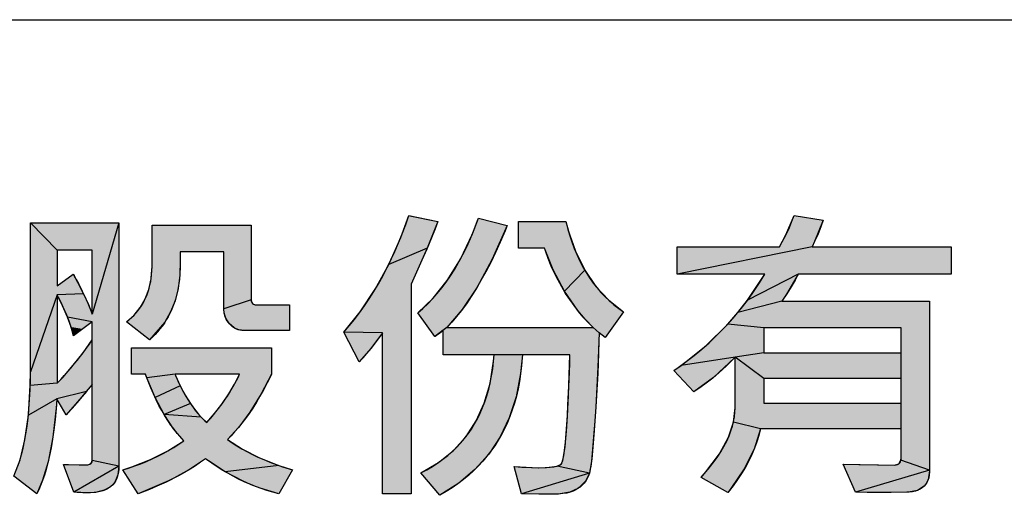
# Model space of a CAD drawing. Extents: x 0 to 1189, y 0 to 841.
# Tile 28 of 36: x 997 to 1016, y 81 to 90. Entities that reach past the tile are written whole.
import ezdxf

# ---------------------------------------------------------------- set-up
doc = ezdxf.new("R2010")
doc.units = 0
doc.header["$LTSCALE"] = 65.395
doc.header["$MEASUREMENT"] = 0
doc.layers.get('0').update_dxf_attribs({"linetype": 'CONTINUOUS'})

msp = doc.modelspace()

# ---------------------------------------------------------------- linework, layer by layer
at = {"color": 3, "linetype": 'Continuous'}
msp.add_line((909, 90), (1174, 90), dxfattribs=at)
at = {"color": 4, "linetype": 'Continuous'}
for p, q in [((1004.11221, 85.83995), (1004.26687, 86.26086)), ((1004.26687, 86.26086), (1004.81932, 86.1455)), ((1004.28234, 86.25763), (1004.81932, 86.1455)), ((1011.46349, 85.8938), (1011.61802, 86.26086)), ((1011.61802, 86.26086), (1012.17239, 86.16968)), ((997.55447, 85.59914), (997.04326, 86.12253)), ((998.73263, 86.12253), (998.22124, 84.378)), ((1004.81932, 86.1455), (1004.61839, 85.63929)), ((1005.47832, 85.90905), (1005.59536, 86.21075)), ((1006.14381, 86.07242), (1006.14194, 86.06774)), ((1007.26367, 86.1455), (1007.30231, 85.99482)), ((1012.17239, 86.16968), (1012.00846, 85.76359)), ((1005.24964, 85.42871), (1005.47832, 85.90905)), ((1006.14194, 86.06774), (1005.85843, 85.42502)), ((1007.30231, 85.99482), (1007.44446, 85.57852)), ((1011.34119, 85.66439), (1011.46349, 85.8938)), ((1003.88211, 85.32401), (1004.11221, 85.83995)), ((998.22124, 85.59914), (997.55447, 85.59914)), ((997.55447, 85.59914), (997.55447, 84.91845)), ((998.22124, 84.378), (998.22124, 85.59914)), ((1004.61839, 85.63929), (1003.88211, 85.32401)), ((1004.61839, 85.63929), (1004.51656, 85.40565)), ((1007.01826, 85.22156), (1006.8546, 85.63515)), ((1007.44446, 85.57852), (1007.62195, 85.21861)), ((1011.9608, 85.66439), (1009.38526, 85.141)), ((1003.62441, 84.85308), (1003.88211, 85.32401)), ((1004.51656, 85.40565), (1004.30811, 84.94751)), ((1005.00008, 85.02271), (1005.24964, 85.42871)), ((1005.85843, 85.42502), (1005.57107, 84.89511)), ((997.86037, 85.14099), (997.9446, 84.98782)), ((999.34646, 85.05427), (999.36405, 85.28552)), ((999.36405, 85.28552), (999.36425, 85.31447)), ((999.8986, 85.29742), (999.89298, 85.12412)), ((1007.23458, 84.8134), (1007.01826, 85.22156)), ((1007.62195, 85.21861), (1007.23458, 84.8134)), ((1007.62195, 85.21861), (1007.83378, 84.90841)), ((1011.69719, 85.141), (1010.7287, 84.64279)), ((1010.7287, 84.64279), (1011.05948, 85.141)), ((1011.69719, 85.141), (1011.47433, 84.75877)), ((997.9446, 84.98782), (998.05763, 84.765)), ((999.3023, 84.84936), (999.34646, 85.05427)), ((999.89298, 85.12412), (999.86124, 84.86599)), ((1004.30811, 84.94751), (1004.30811, 80.94707)), ((1004.73045, 84.68249), (1005.00008, 85.02271)), ((998.05763, 84.765), (997.55447, 84.74497)), ((998.05763, 84.765), (998.14916, 84.56221)), ((999.23319, 84.66714), (999.3023, 84.84936)), ((999.86124, 84.86599), (999.80318, 84.6321)), ((1003.3396, 84.42405), (1003.62441, 84.85308)), ((1005.57107, 84.89511), (1005.28133, 84.46405)), ((1007.48999, 84.44717), (1007.23458, 84.8134)), ((1007.83378, 84.90841), (1008.08082, 84.64276)), ((1011.47433, 84.75877), (1011.38243, 84.62456)), ((997.55447, 84.74497), (997.04326, 83.27606)), ((997.65788, 84.53719), (997.55447, 84.74497)), ((999.13943, 84.50462), (999.23319, 84.66714)), ((999.80318, 84.6321), (999.71986, 84.41946)), ((1001.25806, 84.65362), (1000.73572, 84.48032)), ((1001.25806, 84.65362), (1001.26781, 84.60208)), ((1001.26781, 84.60208), (1001.28125, 84.58214)), ((1001.28125, 84.58214), (1001.30044, 84.56786)), ((1001.30044, 84.56786), (1001.35533, 84.55653)), ((1004.44035, 84.40097), (1004.73045, 84.68249)), ((1008.08082, 84.64276), (1008.36457, 84.41907)), ((1010.54635, 84.40957), (1010.7287, 84.64279)), ((1011.38243, 84.62456), (1010.54635, 84.40957)), ((997.75059, 84.3228), (997.65788, 84.53719)), ((998.14916, 84.56221), (998.22124, 84.378)), ((999.02061, 84.36027), (999.13943, 84.50462)), ((999.71986, 84.41946), (999.61135, 84.22558)), ((1000.74384, 84.39356), (1000.73572, 84.48032)), ((1000.75833, 84.3388), (1000.74384, 84.39356)), ((1003.02764, 84.03418), (1003.3396, 84.42405)), ((1005.28133, 84.46405), (1004.98984, 84.11927)), ((1007.63287, 84.27851), (1007.48999, 84.44717)), ((1010.35264, 84.18678), (1010.54635, 84.40957)), ((998.22124, 84.22767), (997.75059, 84.3228)), ((997.81878, 84.1315), (997.75059, 84.3228)), ((998.22124, 81.58478), (998.22124, 84.22767)), ((998.876, 84.23358), (999.02061, 84.36027)), ((999.61135, 84.22558), (999.31709, 83.88976)), ((999.61135, 84.22558), (999.4773, 84.04921)), ((1000.78015, 84.28653), (1000.75833, 84.3388)), ((1000.84603, 84.18956), (1000.78015, 84.28653)), ((1007.78602, 84.11927), (1007.63287, 84.27851)), ((997.86541, 83.96093), (997.81878, 84.1315)), ((999.4773, 84.04921), (999.31709, 83.88976)), ((1000.92575, 84.11993), (1000.84603, 84.18956)), ((1000.97101, 84.09543), (1000.92575, 84.11993)), ((1001.01988, 84.07781), (1000.97101, 84.09543)), ((1001.12945, 84.06324), (1001.01988, 84.07781)), ((1001.98695, 84.06324), (1001.12945, 84.06324)), ((1003.76262, 84.022), (1003.02764, 84.03418)), ((1003.76262, 84.022), (1003.54042, 83.7223)), ((1004.98984, 84.11927), (1004.76121, 83.94892)), ((1004.92268, 84.06915), (1004.76684, 83.9524)), ((1007.89529, 84.022), (1007.78602, 84.11927)), ((1007.89529, 84.022), (1007.87579, 83.36253)), ((1008.01553, 83.93082), (1007.89529, 84.022)), ((1009.93129, 83.77243), (1010.35264, 84.18678)), ((1011.04156, 84.11335), (1010.35264, 84.18678)), ((1013.66218, 84.11335), (1011.04156, 84.11335)), ((1011.04156, 84.11335), (1011.04156, 83.63711)), ((1013.66218, 81.63385), (1013.66218, 84.11335)), ((998.04884, 83.6418), (998.22124, 83.88471)), ((1004.76684, 83.9524), (1004.76121, 83.94892)), ((997.86159, 83.40387), (998.04884, 83.6418)), ((1003.54042, 83.7223), (1003.31544, 83.46972)), ((1009.4627, 83.39809), (1009.93129, 83.77243)), ((1011.04156, 83.63711), (1010.49311, 83.55794)), ((1011.04156, 83.63711), (1013.66218, 83.63711)), ((1007.33989, 83.60196), (1004.92268, 83.60196)), ((1005.81703, 83.05214), (1005.88253, 83.47792)), ((1006.43248, 83.60196), (1006.39986, 83.24235)), ((1007.3124, 82.823), (1007.33989, 83.60196)), ((1010.49311, 83.55794), (1009.4627, 83.39809)), ((1010.47908, 83.54338), (1010.07761, 83.1673)), ((1011.04156, 83.14974), (1010.49311, 83.55794)), ((997.03988, 83.01348), (997.04326, 83.27606)), ((997.65878, 83.17041), (997.86159, 83.40387)), ((1007.87579, 83.36253), (1007.83318, 82.60842)), ((1009.32105, 83.2992), (1009.4627, 83.39809)), ((997.55447, 83.05856), (997.65878, 83.17041)), ((999.26354, 83.15979), (999.23792, 83.22909)), ((999.80429, 83.22909), (999.26354, 83.15979)), ((999.42242, 82.78517), (999.26354, 83.15979)), ((999.80429, 83.22909), (999.81375, 83.20621)), ((1001.03552, 83.22908), (999.80429, 83.22908)), ((999.81375, 83.20621), (999.90401, 83.00654)), ((1000.94038, 83.04315), (1001.03552, 83.22909)), ((1001.64313, 83.22909), (1001.44813, 82.85308)), ((1006.39986, 83.24235), (1006.31425, 82.79696)), ((1010.07761, 83.1673), (1009.70507, 82.89117)), ((1013.66218, 83.14974), (1011.04156, 83.14974)), ((1011.04156, 83.14974), (1011.04156, 82.67959)), ((997.00514, 82.44578), (997.03988, 83.01348)), ((997.55447, 83.05856), (997.03988, 83.01348)), ((998.11444, 82.9031), (997.54856, 82.75876)), ((998.11444, 82.9031), (997.72795, 82.45704)), ((999.90401, 83.00654), (999.42242, 82.78517)), ((999.90401, 83.00654), (999.99818, 82.82903)), ((1000.82925, 82.85611), (1000.94038, 83.04315)), ((1005.70666, 82.67467), (1005.81703, 83.05214)), ((997.54856, 82.75876), (997.00514, 82.44578)), ((997.54856, 82.75876), (997.53914, 82.63755)), ((999.59401, 82.46346), (999.42242, 82.78517)), ((999.99818, 82.82903), (1000.09595, 82.67187)), ((1000.70134, 82.66776), (1000.82925, 82.85611)), ((1001.44813, 82.85308), (1001.23406, 82.50647)), ((1006.31425, 82.79696), (1006.18371, 82.39591)), ((997.53914, 82.63755), (997.46957, 82.02546)), ((1000.09595, 82.67187), (999.59401, 82.46346)), ((1000.09595, 82.67187), (1000.19717, 82.5334)), ((1000.19717, 82.5334), (1000.30176, 82.41212)), ((1000.55578, 82.47793), (1000.70134, 82.66776)), ((1001.23406, 82.50647), (1001.01904, 82.21901)), ((1005.55346, 82.33916), (1005.70666, 82.67467)), ((1007.83318, 82.60842), (1007.81565, 82.34002)), ((1010.46234, 82.31743), (1010.49311, 82.59137)), ((1011.04156, 82.67959), (1013.66218, 82.67959)), ((996.93818, 81.97759), (997.00514, 82.44578)), ((1000.30176, 82.41212), (999.59401, 82.46346)), ((999.77726, 82.18922), (999.59401, 82.46346)), ((1000.30176, 82.41212), (1000.40981, 82.30671)), ((1000.40981, 82.30671), (1000.55578, 82.47793)), ((1005.35732, 82.04044), (1005.55346, 82.33916)), ((1006.18371, 82.39591), (1006.00956, 82.03387)), ((1007.24703, 81.84517), (1007.29273, 82.44504)), ((1007.81565, 82.34002), (1007.74904, 81.56379)), ((1010.36655, 82.02681), (1010.46234, 82.31743)), ((1010.98031, 82.1863), (1010.46234, 82.31743)), ((999.97168, 81.95766), (999.77726, 82.18922)), ((1001.01904, 82.21901), (1000.80288, 81.98376)), ((1010.98031, 82.1863), (1010.85556, 81.79947)), ((996.84473, 81.59488), (996.93818, 81.97759)), ((997.46957, 82.02546), (997.38011, 81.55667)), ((999.665, 81.76454), (999.97168, 81.95766)), ((1000.80288, 81.98376), (1001.092, 81.79935)), ((1005.11738, 81.77619), (1005.35732, 82.04044)), ((1006.00956, 82.03387), (1005.79125, 81.70648)), ((1010.19629, 81.71228), (1010.36655, 82.02681)), ((999.33527, 81.59896), (999.665, 81.76454)), ((1001.092, 81.79935), (1001.41764, 81.63427)), ((1004.83203, 81.54528), (1005.11738, 81.77619)), ((1007.20381, 81.58239), (1007.24703, 81.84517)), ((1010.85556, 81.79947), (1010.66839, 81.42108)), ((996.72937, 81.28498), (996.84473, 81.59488)), ((998.20538, 81.52881), (998.22124, 81.58478)), ((998.73263, 81.47255), (998.22124, 81.58478)), ((998.97987, 81.4604), (999.33527, 81.59896)), ((1000.3858, 81.6168), (1000.07812, 81.40956)), ((1000.4403, 81.57679), (1000.3858, 81.6168)), ((1000.75938, 81.36782), (1000.4403, 81.57679)), ((1001.41764, 81.63427), (1001.78302, 81.48941)), ((1005.79125, 81.70648), (1005.52818, 81.41231)), ((1007.17337, 81.51362), (1007.20381, 81.58239)), ((1007.74904, 81.56379), (1007.71085, 81.34014)), ((1009.93726, 81.36721), (1010.19629, 81.71228)), ((1013.61769, 81.51936), (1013.6578, 81.58765)), ((1013.6578, 81.58765), (1013.66218, 81.63385)), ((1014.20558, 81.3993), (1013.6578, 81.58765)), ((997.38011, 81.55667), (997.27659, 81.20484)), ((997.67488, 81.50753), (998.13322, 81.50248)), ((998.73263, 81.47255), (997.87133, 80.97926)), ((998.13598, 81.50248), (998.15728, 81.50392)), ((998.15728, 81.50392), (998.20538, 81.52881)), ((998.73263, 81.47255), (998.71393, 81.3079)), ((998.80571, 81.40539), (998.97987, 81.4604)), ((999.09959, 80.94707), (998.80571, 81.40539)), ((1000.07812, 81.40956), (999.72271, 81.21369)), ((1001.78302, 81.48941), (1000.75938, 81.36782)), ((1002.0482, 81.40539), (1001.78146, 80.94707)), ((1001.78302, 81.48941), (1002.0482, 81.40539)), ((1004.49655, 81.34623), (1004.83203, 81.54528)), ((1005.52818, 81.41231), (1005.21836, 81.14994)), ((1006.27605, 81.46646), (1006.73123, 81.44349)), ((1006.41455, 80.94707), (1006.27605, 81.46646)), ((1006.73123, 81.44349), (1006.89128, 81.44743)), ((1006.89128, 81.44743), (1007.09414, 81.47494)), ((1007.09414, 81.47494), (1007.17337, 81.51362)), ((1007.71085, 81.34014), (1007.09414, 81.47494)), ((1010.66839, 81.42108), (1010.41397, 81.04722)), ((1012.55745, 81.51362), (1013.53585, 81.49656)), ((1012.78991, 80.97926), (1012.55745, 81.51362)), ((1014.20558, 81.3993), (1012.78991, 80.97926)), ((1013.53585, 81.49656), (1013.61769, 81.51936)), ((1014.2054, 81.38312), (1014.17592, 81.21472)), ((1014.20558, 81.3993), (1014.2054, 81.38312)), ((997.1635, 80.94707), (996.72937, 81.28498)), ((997.27659, 81.20484), (997.1635, 80.94707)), ((998.71393, 81.3079), (998.66105, 81.18041)), ((999.72271, 81.21369), (999.09959, 80.94707)), ((999.72271, 81.21369), (999.31467, 81.03009)), ((1001.08848, 81.19391), (1000.75938, 81.36782)), ((1001.25733, 81.11963), (1001.08848, 81.19391)), ((1007.71085, 81.34014), (1006.41455, 80.94707)), ((1007.63811, 81.18637), (1007.51972, 81.06459)), ((1007.71085, 81.34014), (1007.63811, 81.18637)), ((1009.8434, 81.26097), (1009.93726, 81.36721)), ((1010.35478, 80.97317), (1009.8434, 81.26097)), ((1014.17592, 81.21472), (1014.14314, 81.14759)), ((998.45215, 81.01336), (998.28644, 80.97285)), ((998.57389, 81.08222), (998.45215, 81.01336)), ((998.62175, 81.12763), (998.57389, 81.08222)), ((998.66105, 81.18041), (998.62175, 81.12763)), ((999.31467, 81.03009), (999.09959, 80.94707)), ((1001.4291, 81.05375), (1001.25733, 81.11963)), ((1001.78146, 80.94707), (1001.4291, 81.05375)), ((1005.21836, 81.14994), (1004.85743, 80.91801)), ((1007.49422, 81.04643), (1007.33832, 80.9769)), ((1007.51972, 81.06459), (1007.49422, 81.04643)), ((1010.41397, 81.04722), (1010.35478, 80.97317)), ((1013.97689, 81.01273), (1013.80138, 80.97734)), ((1014.09839, 81.09045), (1013.97689, 81.01273)), ((1014.14314, 81.14759), (1014.09839, 81.09045)), ((998.14207, 80.96412), (997.87133, 80.97926)), ((998.28644, 80.97285), (998.14207, 80.96412)), ((1004.30811, 80.94707), (1003.76262, 80.94707)), ((1007.01398, 80.93802), (1006.41455, 80.94707)), ((1007.11297, 80.94089), (1007.01398, 80.93802)), ((1007.33832, 80.9769), (1007.11297, 80.94089)), ((1013.34445, 80.97021), (1012.78991, 80.97926)), ((1013.80138, 80.97734), (1013.34445, 80.97021)), ((1013.77354, 80.97613), (1013.34445, 80.97021)), ((1013.80138, 80.97734), (1013.77354, 80.97613))]:
    msp.add_line(p, q, dxfattribs=at)
for points in [[(1003.31544, 83.46972), (1003.02764, 84.03418), (1003.12951, 84.15368), (1003.22865, 84.27702), (1003.32509, 84.40425), (1003.41884, 84.53546), (1003.5099, 84.67074), (1003.59827, 84.81018), (1003.68395, 84.95387), (1003.76691, 85.1019), (1003.84714, 85.25438), (1003.92461, 85.41142), (1003.99931, 85.57311), (1004.0712, 85.73959), (1004.14023, 85.91095), (1004.20636, 86.08733), (1004.26687, 86.26086)], [(1010.49311, 83.55794), (1010.45275, 83.51631), (1010.32028, 83.38518), (1010.19113, 83.26558), (1010.06516, 83.15691), (1009.94225, 83.05864), (1009.82227, 82.97023), (1009.70507, 82.89117), (1009.32105, 83.2992), (1009.4047, 83.35688), (1009.56056, 83.47), (1009.71135, 83.58698), (1009.85718, 83.70785), (1009.99814, 83.83263), (1010.13432, 83.96138), (1010.26583, 84.09414), (1010.39272, 84.23098), (1010.45446, 84.30095), (1010.51506, 84.37197), (1010.63287, 84.51712), (1010.74618, 84.66651), (1010.85503, 84.82022), (1010.95946, 84.97834), (1011.05948, 85.14099), (1009.38526, 85.14099), (1009.38526, 85.66439), (1011.34119, 85.66439), (1011.39244, 85.75686), (1011.46678, 85.90044), (1011.52852, 86.03198), (1011.57861, 86.15194), (1011.61802, 86.26086), (1012.17239, 86.16968), (1012.12937, 86.04774), (1012.07536, 85.9133), (1012.00899, 85.76472), (1011.9608, 85.66439), (1014.6197, 85.66439), (1014.6197, 85.14099)], [(996.80603, 81.47696), (996.84125, 81.58355), (996.87423, 81.6977), (996.90482, 81.81984), (996.93288, 81.95038), (996.95822, 82.08976), (996.98066, 82.23842), (997.00002, 82.39683), (997.01609, 82.56546), (997.02865, 82.74481), (997.03748, 82.93538), (997.04234, 83.13769), (997.04326, 83.27606), (997.04326, 86.12253), (998.73263, 86.12253), (998.73263, 81.47255)], [(1001.13174, 84.06324), (1001.1136, 84.06358), (1001.07722, 84.06646), (1001.04286, 84.07217), (1001.01033, 84.08063), (1000.97944, 84.09179), (1000.95005, 84.10568), (1000.92209, 84.12231), (1000.8955, 84.14175), (1000.87017, 84.1641), (1000.84603, 84.18956), (1000.82165, 84.21955), (1000.80051, 84.25032), (1000.78247, 84.28196), (1000.76741, 84.31456), (1000.75528, 84.34815), (1000.74607, 84.38279), (1000.73974, 84.41862), (1000.73634, 84.45578), (1000.73572, 84.48032), (1000.73572, 85.56712), (999.8986, 85.56712), (999.8986, 85.29742), (999.89757, 85.22222), (999.8936, 85.13374), (999.88674, 85.04814), (999.87708, 84.9653), (999.86467, 84.88511), (999.84959, 84.80747), (999.83189, 84.73226), (999.81162, 84.6594), (999.78881, 84.58879), (999.76348, 84.52032), (999.73566, 84.45393), (999.70534, 84.38953), (999.67253, 84.32704), (999.6372, 84.26639), (999.59933, 84.20751), (999.55891, 84.15039), (999.51592, 84.09499), (999.4703, 84.04127), (999.422, 83.98918), (999.37096, 83.93868), (999.31709, 83.88976), (998.876, 84.23358), (998.92498, 84.27208), (998.97112, 84.31223), (999.01452, 84.35405), (999.05526, 84.39757), (999.09342, 84.44283), (999.12905, 84.48988), (999.16217, 84.53875), (999.19281, 84.58948), (999.22099, 84.64213), (999.24674, 84.6968), (999.27004, 84.75358), (999.29088, 84.81255), (999.30925, 84.87383), (999.32509, 84.93753), (999.33836, 85.00377), (999.34899, 85.07266), (999.3569, 85.14434), (999.36199, 85.21893), (999.36417, 85.29657), (999.36425, 86.07833)], [(999.36425, 86.07833), (1001.25806, 86.07833), (1001.25806, 84.65362), (1001.25943, 84.63208), (1001.26329, 84.61401), (1001.26936, 84.59893), (1001.27753, 84.58637), (1001.28244, 84.58092), (1001.2879, 84.57601), (1001.30049, 84.56783), (1001.3156, 84.56176), (1001.33369, 84.5579), (1001.35533, 84.55653), (1001.98695, 84.55653), (1001.98695, 84.06324)], [(1004.92268, 83.60196), (1004.92268, 84.06915), (1004.88354, 84.0341), (1004.82988, 83.99376), (1004.76121, 83.94892), (1004.44035, 84.40097), (1004.53491, 84.4845), (1004.62741, 84.57366), (1004.71787, 84.66864), (1004.80635, 84.76963), (1004.89285, 84.87686), (1004.97738, 84.99056), (1005.05993, 85.11099), (1005.14049, 85.23841), (1005.21901, 85.37311), (1005.29547, 85.51539), (1005.3698, 85.66554), (1005.44194, 85.8239), (1005.5118, 85.99081), (1005.57931, 86.1666), (1005.59536, 86.21075), (1006.14381, 86.07242), (1006.10206, 85.9692), (1006.01111, 85.75482), (1005.91966, 85.55295), (1005.82778, 85.36308), (1005.73553, 85.18474), (1005.64298, 85.01745), (1005.55018, 84.86076), (1005.45716, 84.71422), (1005.36397, 84.5774), (1005.27063, 84.44989), (1005.17716, 84.33129), (1005.08357, 84.2212), (1004.98984, 84.11927), (1007.78602, 84.11927), (1007.688, 84.21885), (1007.59409, 84.32219), (1007.50424, 84.42935), (1007.41839, 84.54043), (1007.33648, 84.65553), (1007.25847, 84.77477), (1007.18433, 84.89829), (1007.11405, 85.02623), (1007.04764, 85.15874), (1006.9851, 85.29599), (1006.92646, 85.43814), (1006.87178, 85.58539), (1006.8546, 85.63515), (1006.36131, 85.63515), (1006.36131, 86.1455), (1007.26367, 86.1455), (1007.29146, 86.03486), (1007.33192, 85.89316), (1007.37617, 85.75794), (1007.42409, 85.62892), (1007.4756, 85.50586), (1007.53061, 85.3885), (1007.58908, 85.27661), (1007.65097, 85.16999), (1007.71625, 85.06841), (1007.78494, 84.97171), (1007.85705, 84.8797), (1007.93262, 84.79223), (1008.0117, 84.70916), (1008.09437, 84.63037), (1008.13708, 84.59255), (1008.18071, 84.55578), (1008.27074, 84.48537), (1008.36457, 84.41907)], [(1004.81932, 86.1455), (1004.76862, 86.00753), (1004.69972, 85.83363), (1004.60875, 85.61678), (1004.51656, 85.40565)], [(997.55447, 84.91845), (997.86037, 85.14099), (997.87597, 85.11329), (997.91864, 85.03601), (997.95885, 84.96096), (997.99667, 84.88809), (998.03217, 84.81736), (998.06541, 84.7487), (998.09646, 84.68209), (998.1254, 84.61748), (998.15228, 84.5548), (998.17717, 84.49403), (998.20014, 84.43511), (998.22124, 84.378)], [(1014.6197, 85.14099), (1011.69719, 85.14099), (1011.63655, 85.02516), (1011.56406, 84.90015), (1011.47872, 84.76541), (1011.38243, 84.62456), (1014.20558, 84.62456), (1014.20558, 81.3993), (1014.20487, 81.36743), (1014.19928, 81.30806), (1014.18855, 81.25487), (1014.173, 81.20709), (1014.15282, 81.16408), (1014.12798, 81.12529), (1014.09839, 81.09045), (1014.06482, 81.06124), (1014.02665, 81.03624), (1013.98333, 81.01531), (1013.93417, 80.99849), (1013.87834, 80.98602), (1013.81488, 80.97827), (1013.77354, 80.97613), (1013.46961, 80.97072)], [(997.55447, 84.74497), (997.55447, 83.05856), (997.62152, 83.12987), (997.68863, 83.2034), (997.75409, 83.27732), (997.81792, 83.35165), (997.88014, 83.4264), (997.94079, 83.5016), (997.99989, 83.57724), (998.05746, 83.65336), (998.11353, 83.72997), (998.16812, 83.80708), (998.22124, 83.88471)], [(998.22124, 84.22767), (997.86541, 83.96093), (997.85261, 84.01363), (997.83776, 84.06833), (997.82079, 84.12509), (997.8016, 84.18399), (997.7801, 84.24511), (997.75618, 84.30852), (997.72976, 84.37431), (997.70071, 84.44255), (997.66895, 84.51332), (997.63435, 84.58671), (997.59681, 84.66281), (997.5562, 84.74169), (997.55447, 84.74497)], [(1008.36457, 84.41907), (1008.01553, 83.93082), (1007.89529, 84.022), (1007.89451, 83.87066), (1007.8872, 83.6234), (1007.87011, 83.24885), (1007.83982, 82.71586), (1007.83318, 82.60842)], [(1003.76262, 80.94707), (1003.76262, 84.022), (1003.71875, 83.95956), (1003.62514, 83.83149), (1003.53876, 83.72024), (1003.45881, 83.62392), (1003.38457, 83.54089), (1003.31544, 83.46972)], [(1001.78146, 80.94707), (1001.66849, 80.97728), (1001.55686, 81.01078), (1001.44651, 81.0476), (1001.33738, 81.08775), (1001.28325, 81.10908), (1001.22941, 81.13125), (1001.12262, 81.1781), (1001.01694, 81.22835), (1000.91232, 81.28202), (1000.80871, 81.33917), (1000.70609, 81.39983), (1000.60439, 81.46408), (1000.50359, 81.53196), (1000.40365, 81.60355), (1000.3858, 81.6168), (1000.29259, 81.54951), (1000.19479, 81.48331), (1000.09226, 81.41822), (999.98487, 81.35426), (999.87244, 81.29146), (999.75482, 81.22985), (999.63186, 81.16946), (999.50337, 81.11034), (999.36918, 81.05252), (999.22913, 80.99606), (999.09959, 80.94707), (998.80571, 81.40539), (998.91579, 81.43925), (999.03334, 81.4789), (999.14799, 81.52128), (999.25982, 81.56635), (999.36894, 81.61411), (999.47544, 81.66457), (999.57941, 81.71772), (999.68094, 81.77359), (999.78012, 81.83218), (999.87701, 81.89353), (999.97168, 81.95766), (999.90848, 82.02713), (999.84637, 82.10069), (999.78535, 82.17848), (999.72543, 82.26064), (999.66662, 82.34733), (999.60895, 82.4387), (999.55243, 82.53492), (999.4971, 82.63616), (999.44299, 82.74259), (999.39016, 82.85441), (999.33863, 82.97179), (999.28848, 83.09494), (999.23975, 83.22405), (999.23792, 83.22908), (998.97327, 83.22908), (998.97327, 83.73438), (1001.64313, 83.73438), (1001.64313, 83.22908), (1001.62906, 83.19986), (1001.56076, 83.0627), (1001.49231, 82.93294), (1001.42375, 82.81029), (1001.35509, 82.69448), (1001.28634, 82.58522), (1001.21751, 82.48227), (1001.1486, 82.38539), (1001.07962, 82.29431), (1001.01057, 82.20883), (1000.94144, 82.12872), (1000.87222, 82.05376), (1000.80288, 81.98376), (1000.891, 81.92309), (1000.98265, 81.8643), (1001.07792, 81.80742), (1001.17691, 81.75246), (1001.27973, 81.69946), (1001.38648, 81.64844), (1001.49727, 81.59945), (1001.61221, 81.55251), (1001.73141, 81.50768), (1001.855, 81.46502), (1001.98309, 81.42457), (1002.0482, 81.40539)], [(1006.43248, 83.60196), (1006.42948, 83.549), (1006.41691, 83.39097), (1006.39934, 83.2384), (1006.37689, 83.09107), (1006.34971, 82.94877), (1006.3179, 82.81129), (1006.28155, 82.67845), (1006.24074, 82.55005), (1006.19554, 82.42591), (1006.14598, 82.30587), (1006.09209, 82.18976), (1006.03386, 82.07742), (1005.9713, 81.96873), (1005.90435, 81.86355), (1005.83297, 81.76176), (1005.75712, 81.6633), (1005.67677, 81.56813), (1005.59182, 81.47616), (1005.50217, 81.38734), (1005.40769, 81.30159), (1005.30825, 81.21887), (1005.20368, 81.13916), (1005.09381, 81.06245), (1004.97846, 80.98873), (1004.85743, 80.91801), (1004.49655, 81.34623), (1004.60954, 81.40638), (1004.71688, 81.46969), (1004.81879, 81.53615), (1004.91548, 81.60573), (1005.00714, 81.67847), (1005.09394, 81.75437), (1005.17603, 81.83349), (1005.25356, 81.9159), (1005.32662, 82.00168), (1005.36151, 82.04586), (1005.39531, 82.09091), (1005.45963, 82.18361), (1005.51965, 82.2799), (1005.57542, 82.37992), (1005.62696, 82.48383), (1005.67428, 82.59178), (1005.71734, 82.70397), (1005.7561, 82.82058), (1005.79051, 82.94182), (1005.82047, 83.06789), (1005.84587, 83.19903), (1005.86659, 83.33547), (1005.88249, 83.47744), (1005.89203, 83.60196)], [(1007.29273, 82.44504), (1007.30294, 82.63675), (1007.32631, 83.12418), (1007.33711, 83.42646), (1007.33989, 83.60196)], [(1013.66218, 82.1863), (1010.98031, 82.1863), (1010.9474, 82.06269), (1010.90837, 81.94007), (1010.86314, 81.81831), (1010.8116, 81.69726), (1010.75361, 81.5768), (1010.68899, 81.45681), (1010.61754, 81.33718), (1010.53905, 81.2178), (1010.45327, 81.09859), (1010.35993, 80.97946), (1010.35478, 80.97317), (1009.8434, 81.26097), (1009.88005, 81.3016), (1009.98078, 81.41913), (1010.07058, 81.53285), (1010.15009, 81.64297), (1010.21994, 81.74966), (1010.28069, 81.85315), (1010.33288, 81.95362), (1010.37699, 82.05131), (1010.41346, 82.14641), (1010.4427, 82.23917), (1010.46502, 82.32981), (1010.48073, 82.41856), (1010.49004, 82.50567), (1010.49311, 82.59137), (1010.49311, 83.55794)], [(999.80839, 83.21912), (999.83671, 83.15232), (999.86545, 83.08794), (999.89461, 83.0259), (999.92415, 82.96616), (999.95408, 82.90864), (999.98439, 82.85329), (1000.01506, 82.80006), (1000.04609, 82.74887), (1000.07747, 82.69968), (1000.1092, 82.65244), (1000.14126, 82.60709), (1000.17366, 82.56358), (1000.20639, 82.52186), (1000.23946, 82.48189), (1000.27285, 82.44362), (1000.30658, 82.40701), (1000.34065, 82.37201), (1000.37506, 82.33859), (1000.40981, 82.30671), (1000.43149, 82.33112), (1000.48436, 82.39208), (1000.5353, 82.45287), (1000.58433, 82.51348), (1000.63151, 82.57393), (1000.67684, 82.63421), (1000.72037, 82.69433), (1000.76213, 82.7543), (1000.80213, 82.81411), (1000.84042, 82.87378), (1000.87702, 82.93331), (1000.91195, 82.9927), (1000.94524, 83.05197), (1000.97692, 83.11112), (1001.007, 83.17015), (1001.03552, 83.22908)], [(998.22124, 83.03559), (998.11002, 82.89769), (997.96885, 82.72822), (997.84181, 82.582), (997.72795, 82.45704), (997.54856, 82.75876), (997.53394, 82.57664), (997.51314, 82.36466), (997.48982, 82.16958), (997.46421, 81.99042), (997.43653, 81.82619), (997.407, 81.67599), (997.37581, 81.53891), (997.34316, 81.41411), (997.30922, 81.30077), (997.27415, 81.19813), (997.23809, 81.10542), (997.20117, 81.02196), (997.1635, 80.94707), (996.72937, 81.28498)], [(1007.83318, 82.60841), (1007.80252, 82.15446), (1007.77682, 81.83505), (1007.75531, 81.61761), (1007.7374, 81.47604), (1007.72269, 81.38922), (1007.71085, 81.34014), (1007.69258, 81.28748), (1007.66985, 81.23854), (1007.64261, 81.19295), (1007.6108, 81.15057), (1007.57428, 81.11121), (1007.53274, 81.07467), (1007.49422, 81.04643), (1007.4502, 81.02068), (1007.40014, 80.99794), (1007.34336, 80.97838), (1007.27909, 80.96223), (1007.20649, 80.94985), (1007.12463, 80.94164), (1007.03251, 80.93812), (1007.01398, 80.93802), (1006.74571, 80.94076), (1006.41455, 80.94707), (1006.27605, 81.46646), (1006.42151, 81.45621), (1006.60755, 81.44624), (1006.73123, 81.44349), (1006.7427, 81.44351), (1006.86703, 81.44623), (1006.96291, 81.45281), (1007.03552, 81.46223), (1007.0893, 81.47363), (1007.12811, 81.48629), (1007.15522, 81.49971), (1007.17337, 81.51362), (1007.18325, 81.52718), (1007.19473, 81.55327), (1007.20792, 81.59816), (1007.22269, 81.6697), (1007.23883, 81.77719), (1007.25602, 81.93136), (1007.27386, 82.14437), (1007.29189, 82.42965), (1007.3124, 82.823)], [(998.13602, 81.50248), (998.16023, 81.50439), (998.17921, 81.50966), (998.19412, 81.5179), (998.20032, 81.52318), (998.20571, 81.52924), (998.21408, 81.54368), (998.21935, 81.56186), (998.22124, 81.58478)], [(1013.46961, 80.97072), (1013.33174, 80.97022), (1013.01479, 80.97284), (1012.78991, 80.97926), (1012.55745, 81.51362), (1012.85177, 81.50385), (1013.2275, 81.49786), (1013.53585, 81.49656), (1013.56854, 81.49924), (1013.59511, 81.50673), (1013.61673, 81.51866), (1013.62598, 81.52633), (1013.63417, 81.53514), (1013.64743, 81.55623), (1013.6567, 81.58278), (1013.66161, 81.6161), (1013.66218, 81.63385)], [(998.73263, 81.47255), (998.73053, 81.41379), (998.72444, 81.36004), (998.71467, 81.31088), (998.70141, 81.26587), (998.68483, 81.22465), (998.66498, 81.18688), (998.64185, 81.15227), (998.62902, 81.13607), (998.61535, 81.1206), (998.58547, 81.09185), (998.55202, 81.06589), (998.51475, 81.04264), (998.47332, 81.02211), (998.42735, 81.00437), (998.3764, 80.98955), (998.32, 80.97786), (998.25764, 80.96955), (998.18877, 80.96496), (998.14207, 80.96412), (998.04095, 80.96636), (997.9344, 80.97321), (997.87133, 80.97926), (997.67488, 81.50753), (997.7675, 81.50457), (997.97654, 81.5027), (998.13598, 81.50248)]]:
    msp.add_lwpolyline(points, dxfattribs=at)
for points in [[(1004.11221, 85.83995), (1004.26687, 86.26086), (1004.28234, 86.25763)], [(1004.81932, 86.1455), (1004.11221, 85.83995), (1004.28234, 86.25763)], [(1011.46349, 85.8938), (1011.61802, 86.26086), (1012.17239, 86.16968)], [(997.04326, 83.27606), (997.04326, 86.12253), (997.55447, 85.59914)], [(997.55447, 85.59914), (997.04326, 86.12253), (998.73263, 86.12253)], [(997.55447, 85.59914), (998.73263, 86.12253), (997.88786, 85.59914)], [(997.88786, 85.59914), (998.73263, 86.12253), (998.22124, 85.59914)], [(998.22124, 84.378), (998.73263, 86.12253), (998.22124, 84.22767)], [(998.22124, 84.22767), (998.73263, 86.12253), (998.22124, 84.05619)], [(998.22124, 84.05619), (998.73263, 86.12253), (998.22124, 83.88471)], [(998.22124, 83.88471), (998.73263, 86.12253), (998.22124, 83.03559)], [(998.22124, 83.03559), (998.73263, 86.12253), (998.22124, 81.58478)], [(998.73263, 86.12253), (998.73263, 81.47255), (998.22124, 81.58478)], [(998.22124, 85.59914), (998.73263, 86.12253), (998.22124, 84.98857)], [(998.73263, 86.12253), (998.22124, 84.378), (998.22124, 84.98857)], [(1001.25806, 86.07833), (999.8986, 85.56712), (999.36425, 86.07833)], [(999.36425, 85.31447), (999.36425, 86.07833), (999.8986, 85.56712)], [(999.8986, 85.56712), (1001.25806, 86.07833), (1000.73572, 85.56712)], [(1001.25806, 86.07833), (1001.25806, 84.65362), (1000.73572, 85.56712)], [(1004.81932, 86.1455), (1004.61839, 85.63929), (1004.11221, 85.83995)], [(1005.47832, 85.90905), (1005.59536, 86.21075), (1006.14381, 86.07242)], [(1006.14194, 86.06774), (1005.47832, 85.90905), (1006.14381, 86.07242)], [(1007.30231, 85.99482), (1006.36131, 85.63515), (1007.26367, 86.1455)], [(1006.36131, 85.63515), (1006.36131, 86.1455), (1007.26367, 86.1455)], [(1012.17239, 86.16968), (1012.00846, 85.76359), (1011.46349, 85.8938)], [(1005.47832, 85.90905), (1006.14194, 86.06774), (1005.24964, 85.42871)], [(1006.14194, 86.06774), (1005.85843, 85.42502), (1005.24964, 85.42871)], [(1006.36131, 85.63515), (1007.30231, 85.99482), (1006.8546, 85.63515)], [(1007.30231, 85.99482), (1007.44446, 85.57852), (1006.8546, 85.63515)], [(1011.34119, 85.66439), (1011.46349, 85.8938), (1012.00846, 85.76359)], [(1003.88211, 85.32401), (1004.11221, 85.83995), (1004.61839, 85.63929)], [(1012.00846, 85.76359), (1011.9608, 85.66439), (1011.34119, 85.66439)], [(997.55447, 85.25879), (997.04326, 83.27606), (997.55447, 85.59914)], [(999.8986, 85.56712), (999.8986, 85.29742), (999.36425, 85.31447)], [(1000.73572, 84.48032), (1000.73572, 85.56712), (1001.25806, 84.65362)], [(1003.88211, 85.32401), (1004.61839, 85.63929), (1004.51656, 85.40565)], [(1007.01826, 85.22156), (1006.8546, 85.63515), (1007.44446, 85.57852)], [(1007.44446, 85.57852), (1007.62195, 85.21861), (1007.01826, 85.22156)], [(1011.9608, 85.66439), (1009.38526, 85.141), (1011.34119, 85.66439)], [(1009.38526, 85.141), (1009.38526, 85.66439), (1011.34119, 85.66439)], [(1009.38526, 85.141), (1011.9608, 85.66439), (1014.6197, 85.66439)], [(1009.38526, 85.141), (1014.6197, 85.66439), (1011.05948, 85.141)], [(1011.05948, 85.141), (1014.6197, 85.66439), (1011.69719, 85.141)], [(1014.6197, 85.66439), (1014.6197, 85.141), (1011.69719, 85.141)], [(1003.62441, 84.85308), (1003.88211, 85.32401), (1004.30811, 84.94751)], [(1004.51073, 85.39282), (1003.88211, 85.32401), (1004.51656, 85.40565)], [(1004.51073, 85.39282), (1004.30811, 84.94751), (1003.88211, 85.32401)], [(1005.00008, 85.02271), (1005.24964, 85.42871), (1005.85843, 85.42502)], [(1005.85843, 85.42502), (1005.57107, 84.89511), (1005.00008, 85.02271)], [(997.55447, 84.91845), (997.04326, 83.27606), (997.55447, 85.25879)], [(997.86037, 85.14099), (997.9446, 84.98782), (997.70742, 85.02972)], [(999.34646, 85.05427), (999.36405, 85.28552), (999.89298, 85.12412)], [(999.36405, 85.28552), (999.36425, 85.31447), (999.8986, 85.29742)], [(999.8986, 85.29742), (999.89298, 85.12412), (999.36405, 85.28552)], [(1007.23458, 84.8134), (1007.01826, 85.22156), (1007.62195, 85.21861)], [(1007.23458, 84.8134), (1007.62195, 85.21861), (1007.83378, 84.90841)], [(1010.7287, 84.64279), (1011.05948, 85.141), (1011.69719, 85.141)], [(1010.7287, 84.64279), (1011.69719, 85.141), (1011.47433, 84.75877)], [(997.55447, 84.91845), (997.70742, 85.02972), (997.9446, 84.98782)], [(997.9446, 84.98782), (998.05763, 84.765), (997.55447, 84.91845)], [(999.3023, 84.84936), (999.34646, 85.05427), (999.86124, 84.86599)], [(999.89298, 85.12412), (999.86124, 84.86599), (999.34646, 85.05427)], [(1004.30811, 84.94751), (1004.30811, 84.83549), (1003.62441, 84.85308)], [(1004.73045, 84.68249), (1005.00008, 85.02271), (1005.57107, 84.89511)], [(997.55447, 84.74497), (997.04326, 83.27606), (997.55447, 84.91845)], [(998.05763, 84.765), (997.55447, 84.74497), (997.55447, 84.91845)], [(998.05763, 84.765), (998.14916, 84.56221), (997.55447, 84.74497)], [(999.3023, 84.84936), (999.86124, 84.86599), (999.23319, 84.66714)], [(999.86124, 84.86599), (999.80318, 84.6321), (999.23319, 84.66714)], [(1003.3396, 84.42405), (1004.30811, 84.83549), (1003.02764, 84.03418)], [(1003.02764, 84.03418), (1004.30811, 84.83549), (1003.76262, 84.022)], [(1003.3396, 84.42405), (1003.62441, 84.85308), (1004.30811, 84.83549)], [(1003.76262, 84.022), (1004.30811, 84.83549), (1003.76262, 81.03317)], [(1003.76262, 81.03317), (1004.30811, 84.83549), (1003.76262, 80.94707)], [(1003.76262, 80.94707), (1004.30811, 84.83549), (1004.29284, 80.94707)], [(1004.30811, 84.83549), (1004.30811, 80.94707), (1004.29284, 80.94707)], [(1005.57107, 84.89511), (1005.28133, 84.46405), (1004.73045, 84.68249)], [(1007.83378, 84.90841), (1008.08082, 84.64276), (1007.23458, 84.8134)], [(1007.48999, 84.44717), (1007.23458, 84.8134), (1008.08082, 84.64276)], [(1011.47433, 84.75877), (1011.38243, 84.62456), (1010.7287, 84.64279)], [(997.04326, 83.27606), (997.55447, 84.74497), (997.55447, 83.90177)], [(997.65788, 84.53719), (997.55447, 84.74497), (998.14916, 84.56221)], [(999.13943, 84.50462), (999.23319, 84.66714), (999.80318, 84.6321)], [(999.80318, 84.6321), (999.71986, 84.41946), (999.13943, 84.50462)], [(1000.73572, 84.48032), (1001.25806, 84.65362), (1001.26781, 84.60208)], [(1001.28125, 84.58214), (1000.73572, 84.48032), (1001.26781, 84.60208)], [(1001.30044, 84.56786), (1000.73572, 84.48032), (1001.28125, 84.58214)], [(1001.35533, 84.55653), (1000.73572, 84.48032), (1001.30044, 84.56786)], [(1004.44035, 84.40097), (1004.73045, 84.68249), (1005.28133, 84.46405)], [(1008.08082, 84.64276), (1008.36457, 84.41907), (1007.48999, 84.44717)], [(1010.54635, 84.40957), (1014.20558, 84.62456), (1010.35264, 84.18678)], [(1010.35264, 84.18678), (1014.20558, 84.62456), (1011.04156, 84.11335)], [(1010.54635, 84.40957), (1010.7287, 84.64279), (1011.38243, 84.62456)], [(1010.54635, 84.40957), (1011.38243, 84.62456), (1014.20558, 84.62456)], [(1011.04156, 84.11335), (1014.20558, 84.62456), (1011.96402, 84.11335)], [(1011.96402, 84.11335), (1014.20558, 84.62456), (1013.38963, 84.11335)], [(1013.38963, 84.11335), (1014.20558, 84.62456), (1013.66218, 84.11335)], [(1013.66218, 81.63385), (1014.20558, 84.62456), (1013.6578, 81.58765)], [(1014.20558, 84.62456), (1014.20558, 81.3993), (1013.6578, 81.58765)], [(1013.66218, 84.11335), (1014.20558, 84.62456), (1013.66218, 83.94572)], [(1013.66218, 83.94572), (1014.20558, 84.62456), (1013.66218, 83.68664)], [(1013.66218, 83.68664), (1014.20558, 84.62456), (1013.66218, 83.63711)], [(1013.66218, 83.63711), (1014.20558, 84.62456), (1013.66218, 83.14974)], [(1013.66218, 83.14974), (1014.20558, 84.62456), (1013.66218, 82.98425)], [(1013.66218, 82.98425), (1014.20558, 84.62456), (1013.66218, 82.72849)], [(1013.66218, 82.72849), (1014.20558, 84.62456), (1013.66218, 82.67959)], [(1013.66218, 82.67959), (1014.20558, 84.62456), (1013.66218, 82.1863)], [(1013.66218, 82.1863), (1014.20558, 84.62456), (1013.66218, 81.63385)], [(998.14916, 84.56221), (998.22124, 84.378), (997.65788, 84.53719)], [(997.75059, 84.3228), (997.65788, 84.53719), (998.22124, 84.378)], [(997.75059, 84.3228), (998.22124, 84.378), (998.22124, 84.22767)], [(999.02061, 84.36027), (999.71986, 84.41946), (998.876, 84.23358)], [(999.71986, 84.41946), (999.61135, 84.22558), (998.876, 84.23358)], [(999.02061, 84.36027), (999.13943, 84.50462), (999.71986, 84.41946)], [(1001.98695, 84.55653), (1000.73572, 84.48032), (1001.35533, 84.55653)], [(1000.73572, 84.48032), (1001.98695, 84.55653), (1000.74384, 84.39356)], [(1000.74384, 84.39356), (1001.98695, 84.55653), (1000.75833, 84.3388)], [(1000.75833, 84.3388), (1001.98695, 84.55653), (1000.78015, 84.28653)], [(1000.78015, 84.28653), (1001.98695, 84.55653), (1000.84603, 84.18956)], [(1000.84603, 84.18956), (1001.98695, 84.55653), (1000.92575, 84.11993)], [(1000.92575, 84.11993), (1001.98695, 84.55653), (1000.97101, 84.09543)], [(1000.97101, 84.09543), (1001.98695, 84.55653), (1001.01988, 84.07781)], [(1001.01988, 84.07781), (1001.98695, 84.55653), (1001.12945, 84.06324)], [(1001.12945, 84.06324), (1001.98695, 84.55653), (1001.13174, 84.06324)], [(1001.98695, 84.55653), (1001.98695, 84.06324), (1001.13174, 84.06324)], [(1005.28133, 84.46405), (1004.98984, 84.11927), (1004.44035, 84.40097)], [(1004.76121, 83.94892), (1004.44035, 84.40097), (1004.98984, 84.11927)], [(1007.63287, 84.27851), (1007.48999, 84.44717), (1008.36457, 84.41907)], [(1007.63287, 84.27851), (1008.36457, 84.41907), (1007.78602, 84.11927)], [(1007.78602, 84.11927), (1008.36457, 84.41907), (1007.89529, 84.022)], [(1008.36457, 84.41907), (1008.01553, 83.93082), (1007.89529, 84.022)], [(997.81878, 84.1315), (997.75059, 84.3228), (998.22124, 84.22767)], [(998.22124, 84.22767), (998.04333, 84.0943), (997.81878, 84.1315)], [(999.31709, 83.88976), (998.876, 84.23358), (999.61135, 84.22558)], [(999.31709, 83.88976), (999.61135, 84.22558), (999.4773, 84.04921)], [(997.86541, 83.96093), (997.81878, 84.1315), (998.04333, 84.0943)], [(1003.30738, 83.48553), (1003.02764, 84.03418), (1003.76262, 84.022)], [(1003.54042, 83.7223), (1003.30738, 83.48553), (1003.76262, 84.022)], [(1004.76121, 83.94892), (1004.98984, 84.11927), (1004.76684, 83.9524), (1004.92268, 84.06915)], [(1004.92268, 84.06915), (1004.98984, 84.11927), (1007.78602, 84.11927)], [(1007.78602, 84.11927), (1007.89529, 84.022), (1004.92268, 84.06915)], [(1004.92268, 83.60196), (1004.92268, 84.06915), (1007.89529, 84.022)], [(1004.92268, 83.60196), (1007.89529, 84.022), (1005.89203, 83.60196)], [(1005.89203, 83.60196), (1007.89529, 84.022), (1006.43248, 83.60196)], [(1006.43248, 83.60196), (1007.89529, 84.022), (1007.33989, 83.60196)], [(1007.89529, 84.022), (1007.87579, 83.36253), (1007.33989, 83.60196)], [(1009.93129, 83.77243), (1010.35264, 84.18678), (1011.04156, 84.11335)], [(1011.04156, 84.06382), (1009.93129, 83.77243), (1011.04156, 84.11335)], [(1011.04156, 83.80475), (1009.93129, 83.77243), (1011.04156, 84.06382)], [(997.55447, 83.90177), (997.55447, 83.05856), (997.04326, 83.27606)], [(998.22124, 83.88471), (998.22124, 83.03559), (998.04884, 83.6418)], [(997.86159, 83.40387), (998.04884, 83.6418), (998.22124, 83.03559)], [(998.97327, 83.22908), (998.97327, 83.73438), (1001.64313, 83.73438)], [(998.97327, 83.22908), (1001.64313, 83.73438), (999.23792, 83.22908)], [(999.23792, 83.22908), (1001.64313, 83.73438), (999.80429, 83.22908)], [(999.80429, 83.22908), (1001.64313, 83.73438), (1000.07024, 83.22908)], [(1000.07024, 83.22908), (1001.64313, 83.73438), (1000.60213, 83.22908)], [(1000.60213, 83.22908), (1001.64313, 83.73438), (1001.00104, 83.22908)], [(1001.00104, 83.22908), (1001.64313, 83.73438), (1001.03552, 83.22908)], [(1001.64313, 83.73438), (1001.64313, 83.22908), (1001.03552, 83.22908)], [(1003.54042, 83.7223), (1003.31544, 83.46972), (1003.30738, 83.48553)], [(1009.4627, 83.39809), (1009.93129, 83.77243), (1010.49311, 83.55794)], [(1011.04156, 83.80475), (1011.04156, 83.63711), (1009.93129, 83.77243)], [(1011.04156, 83.63711), (1010.49311, 83.55794), (1009.93129, 83.77243)], [(1013.66218, 83.63711), (1010.49311, 83.55794), (1012.73972, 83.63711)], [(1012.73972, 83.63711), (1010.49311, 83.55794), (1011.31411, 83.63711)], [(1010.49311, 83.55794), (1011.04156, 83.63711), (1011.31411, 83.63711)], [(1010.49311, 83.55794), (1013.66218, 83.63711), (1011.04156, 83.14974)], [(1011.04156, 83.14974), (1013.66218, 83.63711), (1011.96402, 83.14974)], [(1011.96402, 83.14974), (1013.66218, 83.63711), (1013.38963, 83.14974)], [(1013.66218, 83.63711), (1013.66218, 83.14974), (1013.38963, 83.14974)], [(1005.81703, 83.05214), (1005.88253, 83.47792), (1006.39986, 83.24235)], [(1005.88253, 83.47792), (1005.89203, 83.60196), (1006.43248, 83.60196)], [(1006.43248, 83.60196), (1006.39986, 83.24235), (1005.88253, 83.47792)], [(1007.3124, 82.823), (1007.33989, 83.60196), (1007.87579, 83.36253)], [(1009.4627, 83.39809), (1010.47908, 83.54338), (1009.32105, 83.2992)], [(1010.47908, 83.54338), (1010.07761, 83.1673), (1009.32105, 83.2992)], [(1009.4627, 83.39809), (1010.49311, 83.55794), (1010.47908, 83.54338)], [(1010.49311, 82.59137), (1010.49311, 83.55794), (1011.04156, 83.14974)], [(997.03988, 83.01348), (997.04326, 83.27606), (997.55447, 83.05856)], [(997.65878, 83.17041), (997.86159, 83.40387), (998.22124, 83.03559)], [(1007.87579, 83.36253), (1007.83318, 82.60842), (1007.3124, 82.823)], [(1009.70507, 82.89117), (1009.32105, 83.2992), (1010.07761, 83.1673)], [(997.55447, 83.05856), (997.65878, 83.17041), (998.22124, 83.03559)], [(999.26354, 83.15979), (999.23792, 83.22908), (999.80429, 83.22908)], [(999.26354, 83.15979), (999.80429, 83.22909), (999.81375, 83.20621)], [(999.81375, 83.20621), (999.90401, 83.00654), (999.26354, 83.15979)], [(999.42242, 82.78517), (999.26354, 83.15979), (999.90401, 83.00654)], [(1000.94038, 83.04315), (1001.64313, 83.22908), (1000.82925, 82.85611)], [(1001.64313, 83.22908), (1001.44813, 82.85308), (1000.82925, 82.85611)], [(1000.94038, 83.04315), (1001.03552, 83.22908), (1001.64313, 83.22908)], [(1006.39986, 83.24235), (1006.31425, 82.79696), (1005.81703, 83.05214)], [(1011.04156, 83.10084), (1010.49311, 82.59137), (1011.04156, 83.14974)], [(1011.04156, 82.84508), (1010.49311, 82.59137), (1011.04156, 83.10084)], [(997.00514, 82.44578), (997.03988, 83.01348), (997.54856, 82.75876)], [(997.03988, 83.01348), (997.55447, 83.05856), (998.22124, 83.03559)], [(998.22124, 83.03559), (998.11444, 82.9031), (997.03988, 83.01348)], [(998.11444, 82.9031), (997.54856, 82.75876), (997.03988, 83.01348)], [(997.72795, 82.45704), (997.54856, 82.75876), (998.11444, 82.9031)], [(999.42242, 82.78517), (999.90401, 83.00654), (999.99818, 82.82903)], [(1005.70666, 82.67467), (1005.81703, 83.05214), (1006.31425, 82.79696)], [(997.00514, 82.44578), (997.54856, 82.75876), (997.53914, 82.63755)], [(999.99818, 82.82903), (1000.09595, 82.67187), (999.42242, 82.78517)], [(999.59401, 82.46346), (999.42242, 82.78517), (1000.09595, 82.67187)], [(1000.70134, 82.66776), (1000.82925, 82.85611), (1001.44813, 82.85308)], [(1001.44813, 82.85308), (1001.23406, 82.50647), (1000.70134, 82.66776)], [(1006.31425, 82.79696), (1006.18371, 82.39591), (1005.70666, 82.67467)], [(1007.29273, 82.44504), (1007.3124, 82.823), (1007.83318, 82.60842)], [(1011.04156, 82.67959), (1010.49311, 82.59137), (1011.04156, 82.84508)], [(997.53914, 82.63755), (997.46957, 82.02546), (997.00514, 82.44578)], [(1000.30176, 82.41212), (999.59401, 82.46346), (1000.19717, 82.5334), (1000.09595, 82.67187)], [(1000.55578, 82.47793), (1001.23406, 82.50647), (1000.40981, 82.30671)], [(1001.23406, 82.50647), (1001.01904, 82.21901), (1000.40981, 82.30671)], [(1000.55578, 82.47793), (1000.70134, 82.66776), (1001.23406, 82.50647)], [(1005.55346, 82.33916), (1005.70666, 82.67467), (1006.18371, 82.39591)], [(1007.83318, 82.60842), (1007.81565, 82.34002), (1007.29273, 82.44504)], [(1010.49311, 82.59137), (1013.66218, 82.67959), (1010.46234, 82.31743)], [(1010.46234, 82.31743), (1013.66218, 82.67959), (1010.98031, 82.1863)], [(1013.66218, 82.67959), (1010.49311, 82.59137), (1012.73972, 82.67959)], [(1012.73972, 82.67959), (1010.49311, 82.59137), (1011.31411, 82.67959)], [(1011.31411, 82.67959), (1010.49311, 82.59137), (1011.04156, 82.67959)], [(1013.66218, 82.67959), (1013.66218, 82.1863), (1010.98031, 82.1863)], [(996.93818, 81.97759), (997.00514, 82.44578), (997.46957, 82.02546)], [(999.77726, 82.18922), (999.59401, 82.46346), (1000.30176, 82.41212)], [(1000.40981, 82.30671), (999.77726, 82.18922), (1000.30176, 82.41212)], [(1005.55346, 82.33916), (1006.18371, 82.39591), (1005.35732, 82.04044)], [(1006.18371, 82.39591), (1006.00956, 82.03387), (1005.35732, 82.04044)], [(1007.24703, 81.84517), (1007.81565, 82.34002), (1007.20381, 81.58239)], [(1007.81565, 82.34002), (1007.74904, 81.56379), (1007.20381, 81.58239)], [(1007.24703, 81.84517), (1007.29273, 82.44504), (1007.81565, 82.34002)], [(1010.36655, 82.02681), (1010.46234, 82.31743), (1010.98031, 82.1863)], [(1001.01904, 82.21901), (999.77726, 82.18922), (1000.40981, 82.30671)], [(1001.01904, 82.21901), (1000.80288, 81.98376), (999.77726, 82.18922)], [(999.97168, 81.95766), (999.77726, 82.18922), (1000.80288, 81.98376)], [(1010.98031, 82.1863), (1010.85556, 81.79947), (1010.36655, 82.02681)], [(996.93818, 81.97759), (997.46957, 82.02546), (996.84473, 81.59488)], [(997.46957, 82.02546), (997.38011, 81.55667), (996.84473, 81.59488)], [(999.665, 81.76454), (999.97168, 81.95766), (1001.092, 81.79935)], [(1000.80288, 81.98376), (1001.092, 81.79935), (999.97168, 81.95766)], [(1005.11738, 81.77619), (1005.35732, 82.04044), (1006.00956, 82.03387)], [(1006.00956, 82.03387), (1005.79125, 81.70648), (1005.11738, 81.77619)], [(1010.19629, 81.71228), (1010.36655, 82.02681), (1010.85556, 81.79947)], [(999.33527, 81.59896), (999.665, 81.76454), (1000.3858, 81.6168)], [(1001.092, 81.79935), (1001.41764, 81.63427), (999.665, 81.76454)], [(1001.41764, 81.63427), (1000.3858, 81.6168), (999.665, 81.76454)], [(1004.83203, 81.54528), (1005.11738, 81.77619), (1005.79125, 81.70648)], [(1010.85556, 81.79947), (1010.66839, 81.42108), (1010.19629, 81.71228)], [(996.72937, 81.28498), (996.84473, 81.59488), (997.38011, 81.55667)], [(998.22124, 81.58478), (998.73263, 81.47255), (998.20538, 81.52881)], [(999.33527, 81.59896), (1000.3858, 81.6168), (998.97987, 81.4604)], [(1000.3858, 81.6168), (1000.07812, 81.40956), (998.97987, 81.4604)], [(1000.3858, 81.6168), (1001.41764, 81.63427), (1000.4403, 81.57679)], [(1001.41764, 81.63427), (1001.78302, 81.48941), (1000.4403, 81.57679)], [(1000.75938, 81.36782), (1000.4403, 81.57679), (1001.78302, 81.48941)], [(1005.79125, 81.70648), (1005.52818, 81.41231), (1004.83203, 81.54528)], [(1007.17337, 81.51362), (1007.74904, 81.56379), (1007.09414, 81.47494)], [(1007.74904, 81.56379), (1007.71085, 81.34014), (1007.09414, 81.47494)], [(1007.17337, 81.51362), (1007.20381, 81.58239), (1007.74904, 81.56379)], [(1009.93726, 81.36721), (1010.19629, 81.71228), (1010.66839, 81.42108)], [(1013.6578, 81.58765), (1014.20558, 81.3993), (1013.61769, 81.51936)], [(997.38011, 81.55667), (997.27659, 81.20484), (996.72937, 81.28498)], [(997.87133, 80.97926), (997.67488, 81.50753), (998.13322, 81.50248)], [(998.73263, 81.47255), (997.87133, 80.97926), (998.13598, 81.50248)], [(998.13598, 81.50248), (997.87133, 80.97926), (998.13322, 81.50248)], [(997.87133, 80.97926), (998.73263, 81.47255), (998.71393, 81.3079)], [(998.13598, 81.50248), (998.15728, 81.50392), (998.73263, 81.47255)], [(998.15728, 81.50392), (998.20538, 81.52881), (998.73263, 81.47255)], [(998.80571, 81.40539), (998.97987, 81.4604), (1000.07812, 81.40956)], [(1000.07812, 81.40956), (999.72271, 81.21369), (998.80571, 81.40539)], [(999.09959, 80.94707), (998.80571, 81.40539), (999.72271, 81.21369)], [(1000.75938, 81.36782), (1001.78302, 81.48941), (1002.0482, 81.40539)], [(1000.75938, 81.36782), (1002.0482, 81.40539), (1001.08848, 81.19391)], [(1001.08848, 81.19391), (1002.0482, 81.40539), (1001.25733, 81.11963)], [(1001.25733, 81.11963), (1002.0482, 81.40539), (1001.4291, 81.05375)], [(1002.0482, 81.40539), (1001.78146, 80.94707), (1001.4291, 81.05375)], [(1004.49655, 81.34623), (1004.83203, 81.54528), (1005.52818, 81.41231)], [(1005.52818, 81.41231), (1005.21836, 81.14994), (1004.49655, 81.34623)], [(1006.41455, 80.94707), (1006.27605, 81.46646), (1006.73123, 81.44349)], [(1007.71085, 81.34014), (1006.41455, 80.94707), (1006.73123, 81.44349)], [(1006.73123, 81.44349), (1006.89128, 81.44743), (1007.71085, 81.34014)], [(1007.09414, 81.47494), (1007.71085, 81.34014), (1006.89128, 81.44743)], [(1009.93726, 81.36721), (1010.66839, 81.42108), (1009.8434, 81.26097)], [(1010.66839, 81.42108), (1010.41397, 81.04722), (1009.8434, 81.26097)], [(1012.78991, 80.97926), (1012.55745, 81.51362), (1013.53585, 81.49656)], [(1014.20558, 81.3993), (1012.78991, 80.97926), (1013.53585, 81.49656)], [(1012.78991, 80.97926), (1014.20558, 81.3993), (1014.2054, 81.38312)], [(1014.17592, 81.21472), (1012.78991, 80.97926), (1014.2054, 81.38312)], [(1013.53585, 81.49656), (1013.61769, 81.51936), (1014.20558, 81.3993)], [(997.1635, 80.94707), (996.72937, 81.28498), (997.27659, 81.20484)], [(998.66105, 81.18041), (997.87133, 80.97926), (998.71393, 81.3079)], [(999.09959, 80.94707), (999.72271, 81.21369), (999.31467, 81.03009)], [(1004.85743, 80.91801), (1004.49655, 81.34623), (1005.21836, 81.14994)], [(1006.41455, 80.94707), (1007.71085, 81.34014), (1007.63811, 81.18637)], [(1007.51972, 81.06459), (1006.41455, 80.94707), (1007.63811, 81.18637)], [(1010.35478, 80.97317), (1009.8434, 81.26097), (1010.41397, 81.04722)], [(1014.14314, 81.14759), (1012.78991, 80.97926), (1014.17592, 81.21472)], [(998.62175, 81.12763), (997.87133, 80.97926), (998.66105, 81.18041)], [(998.57389, 81.08222), (997.87133, 80.97926), (998.62175, 81.12763)], [(998.45215, 81.01336), (997.87133, 80.97926), (998.57389, 81.08222)], [(998.45215, 81.01336), (998.28644, 80.97285), (997.87133, 80.97926)], [(1007.49422, 81.04643), (1006.41455, 80.94707), (1007.51972, 81.06459)], [(1007.33832, 80.9769), (1006.41455, 80.94707), (1007.49422, 81.04643)], [(1014.09839, 81.09045), (1012.78991, 80.97926), (1014.14314, 81.14759)], [(1013.97689, 81.01273), (1012.78991, 80.97926), (1014.09839, 81.09045)], [(1013.97689, 81.01273), (1013.80138, 80.97734), (1012.78991, 80.97926)], [(998.14207, 80.96412), (997.87133, 80.97926), (998.28644, 80.97285)], [(1007.33832, 80.9769), (1007.11297, 80.94089), (1006.41455, 80.94707)], [(1007.01398, 80.93802), (1006.41455, 80.94707), (1007.11297, 80.94089)], [(1013.34445, 80.97021), (1012.78991, 80.97926), (1013.80138, 80.97734)], [(1013.34445, 80.97021), (1013.80138, 80.97734), (1013.77354, 80.97613)]]:
    msp.add_solid(points, dxfattribs=at)

doc.saveas('drawing.dxf')
